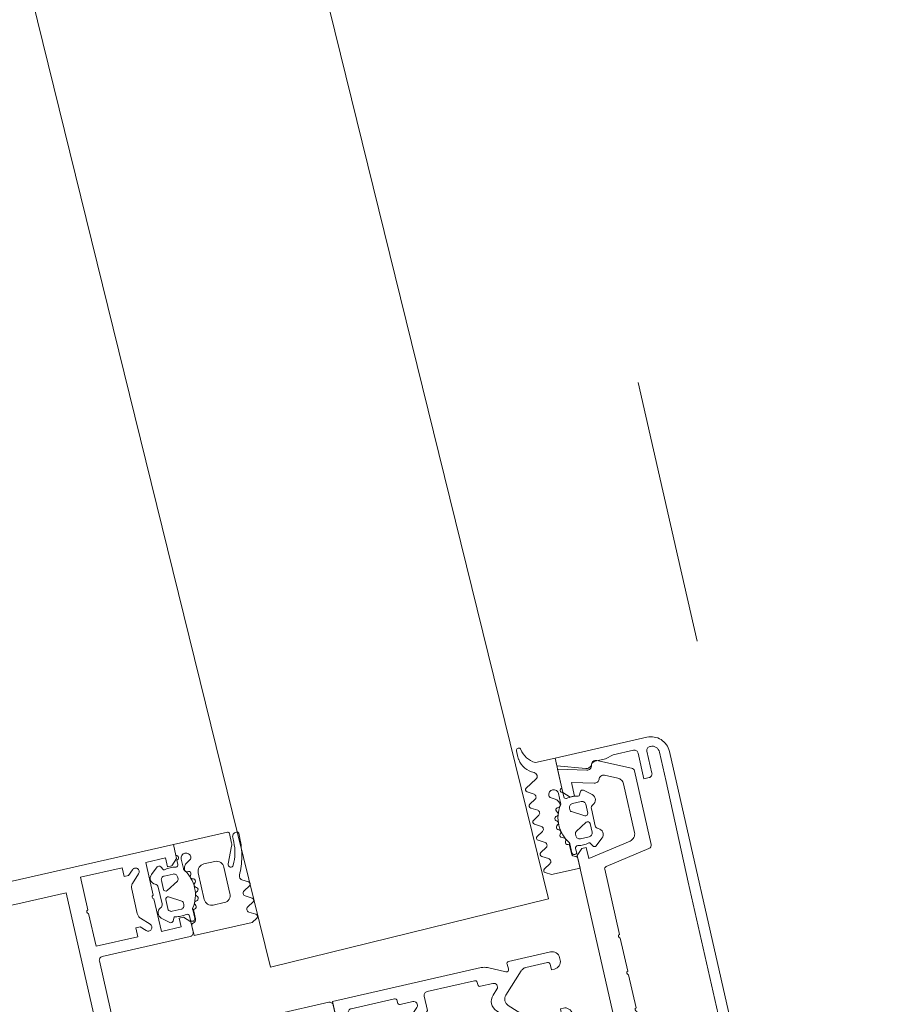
# Model space of a CAD drawing. Header units: millimetres. Extents: x -62314 to 79800, y -34032 to 28340.
# Tile 183 of 256: x 66172 to 66287, y -5586 to -5455. Entities that reach past the tile are written whole.
import ezdxf

# ---------------------------------------------------------------- set-up
doc = ezdxf.new("R2010")
doc.units = ezdxf.units.MM
doc.header["$LTSCALE"] = 508
doc.header["$PDMODE"] = 1
doc.header["$PDSIZE"] = -2
doc.linetypes.add('Dash Style-6', pattern=[1.04164, 0.625, -0.20828, 0.06943, -0.13893])
doc.layers.get('0').update_dxf_attribs({"lineweight": 0})
doc.layers.get('DEFPOINTS').update_dxf_attribs({"lineweight": 0})
for name, color, linetype, lineweight in [('(00) tekening-aanzicht grijs', 8, 'Continuous', 0), ('(00) tekening-stramien-algemeen', 7, 'Dash Style-6', 0), ('(__) constructies_materialen-t4 rubber', 7, 'Continuous', 0), ('(__) constructies_materialen-Xh4 alu producten', 140, 'Continuous', 0), ('Dimension', 7, 'Continuous', 0), ('None', 7, 'Continuous', 0)]:
    doc.layers.add(name, color=color, linetype=linetype, lineweight=lineweight)
doc.styles.add('Helvetica', font='Helvetica')
doc.dimstyles.new('KE __', dxfattribs={"dimtxt": 151.308594, "dimasz": 50.074463, "dimexe": 125, "dimexo": 500, "dimgap": 25, "dimtad": 1, "dimdec": 1, "dimtxsty": 'Helvetica', "dimblk": 'DOT', "dimblk1": 'DOT', "dimblk2": 'DOT', "dimcen": 0, "dimdle": 100, "dimazin": 0, "dimtfac": 0.8, "dimtdec": 1, "dimtix": 1, "dimtmove": 0, "dimatfit": 0, "dimldrblk": 'DOT', "dimfxl": 150, "dimfxlon": 1, "dimfrac": 2, "dimtolj": 1, "dimarcsym": 0})

# ---------------------------------------------------------------- blocks, each defined once
blk = doc.blocks.new('Group-80-1')
at = {"layer": '(__) constructies_materialen-Xh4 alu producten', "color": 1, "lineweight": 0}
for p, q in [((-28.5, 172), (28.5, 172)), ((-6.5, 80), (-17.1, 80)), ((2.7, 80), (-2.7, 80)), ((17.1, 80), (6.5, 80)), ((-17.6, 79.5), (-17.6, 67.5)), ((-3.2, 79.5), (-3.2, 72.1)), ((3.2, 72.1), (3.2, 79.5)), ((17.6, 67.5), (17.6, 79.5)), ((-5, 51.5), (-5, 78.5)), ((5, 78.5), (5, 51.5)), ((-27.24, 72.35), (-26.18, 73.41)), ((-25.47, 73.7), (-22.13, 73.7)), ((-21.42, 73.41), (-20.36, 72.35)), ((20.36, 72.35), (21.42, 73.41)), ((22.13, 73.7), (25.47, 73.7)), ((26.18, 73.41), (27.24, 72.35)), ((-2.7, 71.6), (2.7, 71.6)), ((-3.5, 51), (-4.5, 51)), ((4.5, 51), (3.5, 51))]:
    blk.add_line(p, q, dxfattribs=at)
at = {"layer": '(__) constructies_materialen-Xh4 alu producten', "color": 1, "lineweight": 0, "flags": 128}
for points in [[(-30, 170.5, -0.198912), (-29.56, 171.56, -0.198912), (-28.5, 172)], [(28.5, 172, -0.198912), (29.56, 171.56, -0.198912), (30, 170.5)], [(-24.04, 80, -0.356394), (-23.8, 80.2, -0.356394), (-23.55, 80)], [(-17.6, 79.5, -0.198912), (-17.45, 79.85, -0.198912), (-17.1, 80)], [(-6.5, 80, -0.198912), (-5.44, 79.56, -0.198912), (-5, 78.5)], [(-3.2, 79.5, -0.198912), (-3.05, 79.85, -0.198912), (-2.7, 80)], [(2.7, 80, -0.198912), (3.06, 79.85, -0.198912), (3.2, 79.5)], [(5, 78.5, -0.198912), (5.44, 79.56, -0.198912), (6.5, 80)], [(17.1, 80, -0.198912), (17.46, 79.85, -0.198912), (17.6, 79.5)], [(23.56, 80, -0.356394), (23.8, 80.2, -0.356394), (24.05, 80)], [(-26.18, 73.41, -0.098491), (-25.85, 73.63, -0.098491), (-25.47, 73.7)], [(-22.13, 73.7, -0.098491), (-21.74, 73.63, -0.098491), (-21.42, 73.41)], [(21.42, 73.41, -0.098491), (21.75, 73.63, -0.098491), (22.13, 73.7)], [(25.47, 73.7, -0.098491), (25.86, 73.63, -0.098491), (26.18, 73.41)], [(-27.24, 72.35, -0.414214), (-27.94, 72.35, -0.414214), (-27.94, 73.05)], [(-19.65, 73.05, -0.414214), (-19.65, 72.35, -0.414214), (-20.36, 72.35)], [(-2.7, 71.6, -0.198912), (-3.05, 71.75, -0.198912), (-3.2, 72.1)], [(3.2, 72.1, -0.198912), (3.06, 71.75, -0.198912), (2.7, 71.6)], [(20.36, 72.35, -0.414214), (19.66, 72.35, -0.414214), (19.66, 73.05)], [(27.95, 73.05, -0.414214), (27.95, 72.35, -0.414214), (27.24, 72.35)], [(-24.04, 71.1, -0.356394), (-23.8, 71.3, -0.356394), (-23.55, 71.1)], [(23.56, 71.1, -0.356394), (23.8, 71.3, -0.356394), (24.05, 71.1)], [(-0.86, 68.8, -0.267949), (0, 69.3, -0.267949), (0.87, 68.8)], [(-17.6, 67.5, -0.198912), (-17.74, 67.15, -0.198912), (-18.1, 67)], [(18.1, 67, -0.198912), (17.75, 67.15, -0.198912), (17.6, 67.5)], [(-4.5, 51, -0.198912), (-4.85, 51.15, -0.198912), (-5, 51.5)], [(-2.5, 52, -0.198912), (-2.79, 51.29, -0.198912), (-3.5, 51)], [(3.5, 51, -0.198912), (2.8, 51.29, -0.198912), (2.5, 52)], [(5, 51.5, -0.198912), (4.86, 51.15, -0.198912), (4.5, 51)]]:
    blk.add_lwpolyline(points, format="xyb", dxfattribs=at)
for points in [[(-24.04, 71.1), (-28.5, 71.1), (-28.5, 68.4), (-27.3, 68.4), (-27.3, 67.8), (-28.1, 67), (-30, 67), (-30, 170.5)], [(30, 170.5), (30, 67), (28.1, 67), (27.3, 67.8), (27.3, 68.4), (28.5, 68.4), (28.5, 71.1), (24.05, 71.1)], [(26.9, 82.3), (26.9, 167.7), (-26.9, 167.7), (-26.9, 82.3), (26.9, 82.3)], [(-24.04, 80), (-28.5, 80), (-28.5, 74.3), (-27.3, 74.3), (-27.3, 73.7), (-27.94, 73.05)], [(-19.65, 73.05), (-20.3, 73.7), (-20.3, 74.3), (-19.1, 74.3), (-19.1, 80), (-23.55, 80)], [(23.56, 80), (19.1, 80), (19.1, 74.3), (20.3, 74.3), (20.3, 73.7), (19.66, 73.05)], [(27.95, 73.05), (27.3, 73.7), (27.3, 74.3), (28.5, 74.3), (28.5, 80), (24.05, 80)], [(-18.1, 67), (-19.5, 67), (-20.3, 67.8), (-20.3, 68.4), (-19.1, 68.4), (-19.1, 71.1), (-23.55, 71.1)], [(23.56, 71.1), (19.1, 71.1), (19.1, 68.4), (20.3, 68.4), (20.3, 67.8), (19.5, 67), (18.1, 67)], [(-0.86, 68.8), (-2, 66.84), (-2, 64.89), (-2.5, 64.6), (-2, 64.31), (-2, 63.09), (-2.5, 62.8), (-2, 62.51), (-2, 61.29), (-2.5, 61), (-2, 60.71), (-2, 59.49), (-2.5, 59.2), (-2, 58.91), (-2, 57.69), (-2.5, 57.4), (-2, 57.11), (-2, 55.89), (-2.5, 55.6), (-2, 55.31), (-2, 54.09), (-2.5, 53.8), (-2, 53.51), (-2, 52.29), (-2.5, 52)], [(2.5, 52), (2.5, 52.95), (2, 53.24), (2, 54.46), (2.5, 54.75), (2, 55.04), (2, 56.26), (2.5, 56.55), (2, 56.84), (2, 58.06), (2.5, 58.35), (2, 58.64), (2, 59.86), (2.5, 60.15), (2, 60.44), (2, 61.66), (2.5, 61.95), (2, 62.24), (2, 63.46), (2.5, 63.75), (2, 64.04), (2, 65.26), (2.5, 65.55), (2, 65.84), (2, 66.84), (0.87, 68.8)]]:
    blk.add_lwpolyline(points, dxfattribs=at)
blk = doc.blocks.new('Group-81-1')
at = {"layer": '(__) constructies_materialen-Xh4 alu producten', "color": 1, "lineweight": 0}
for p, q in [((-25.2, 2.9), (-28.2, 2.9)), ((28.2, 2.9), (25.2, 2.9)), ((-28.7, 2.4), (-28.7, 2.3)), ((28.7, 2.3), (28.7, 2.4)), ((-27.7, 1.3), (-23.7, 1.3)), ((27.5, 0), (-27.5, 0))]:
    blk.add_line(p, q, dxfattribs=at)
at = {"layer": '(__) constructies_materialen-Xh4 alu producten', "color": 1, "lineweight": 0, "flags": 128}
for points in [[(-30, 2.5), (-30, 15), (-28.93, 15), (-27.74, 11.32)], [(27.74, 11.32), (28.93, 15), (30, 15), (30, 2.5)], [(-28.4, 9.89), (-28.4, 8.5), (-28.7, 7.38), (-28.7, 4.6)], [(28.7, 4.6), (28.7, 7.38), (28.4, 8.5), (28.4, 9.89)], [(-28.2, 4.1), (-24.7, 4.1), (-24.7, 3.4)], [(24.7, 3.4), (24.7, 4.1), (28.2, 4.1)], [(-23.7, 1.3), (-10, 1.4), (10, 1.4), (23.7, 1.3), (27.7, 1.3)]]:
    blk.add_lwpolyline(points, dxfattribs=at)
for points in [[(-28.4, 9.89, -0.131659), (-28.31, 10.24, -0.131659), (-28.05, 10.5)], [(-27.74, 11.32, -0.171859), (-27.75, 10.86, -0.171859), (-28.05, 10.5)], [(28.05, 10.5, -0.171853), (27.75, 10.86, -0.171853), (27.74, 11.32)], [(28.05, 10.5, -0.131621), (28.31, 10.24, -0.131621), (28.4, 9.89)], [(-28.2, 4.1, -0.198914), (-28.56, 4.25, -0.198914), (-28.7, 4.6)], [(28.7, 4.6, -0.198906), (28.56, 4.25, -0.198906), (28.2, 4.1)], [(-28.7, 2.4, -0.198908), (-28.56, 2.75, -0.198908), (-28.2, 2.9)], [(-24.7, 3.4, -0.198895), (-24.85, 3.05, -0.198895), (-25.2, 2.9)], [(25.2, 2.9, -0.198907), (24.85, 3.05, -0.198907), (24.7, 3.4)], [(28.2, 2.9, -0.198901), (28.56, 2.75, -0.198901), (28.7, 2.4)], [(-27.5, 0, -0.198912), (-29.27, 0.73, -0.198912), (-30, 2.5)], [(-27.7, 1.3, -0.198913), (-28.41, 1.59, -0.198913), (-28.7, 2.3)], [(30, 2.5, -0.198916), (29.27, 0.73, -0.198916), (27.5, 0)], [(28.7, 2.3, -0.198916), (28.41, 1.59, -0.198916), (27.7, 1.3)]]:
    blk.add_lwpolyline(points, format="xyb", dxfattribs=at)
blk = doc.blocks.new('Group-82-1')
at = {"layer": '(__) constructies_materialen-Xh4 alu producten', "color": 1, "lineweight": 0}
for p, q in [((-14.12, 11.85), (-5.25, 11.85)), ((-4.75, 11.85), (-0.25, 11.85)), ((0.25, 11.85), (4.75, 11.85)), ((5.25, 11.85), (14.13, 11.85)), ((-15.49, 5.51), (-14.42, 11.6)), ((14.43, 11.6), (15.5, 5.51)), ((-28.44, 9.66), (-26.45, 5.39)), ((26.46, 5.39), (28.45, 9.66)), ((-25.55, 7.48), (-26.31, 9.11)), ((26.32, 9.11), (25.55, 7.48)), ((-18.02, 6.9), (-24.64, 6.9)), ((24.65, 6.9), (18.02, 6.9)), ((-26, 5.1), (-15.99, 5.1)), ((15.99, 5.1), (26, 5.1))]:
    blk.add_line(p, q, dxfattribs=at)
at = {"layer": '(__) constructies_materialen-Xh4 alu producten', "color": 1, "lineweight": 0, "flags": 128}
for points in [[(-25.57, 10.66), (-26.36, 13.6), (-24.5, 13.6), (-24.5, 14.2), (-25.3, 15), (-28.5, 15), (-27.49, 11.26)], [(17.04, 7.73), (16, 13.6), (17.5, 13.6), (17.5, 14.2), (16.7, 15), (-16.7, 15), (-17.5, 14.2), (-17.5, 13.6), (-16, 13.6), (-17.03, 7.73)], [(27.5, 11.26), (28.5, 15), (25.3, 15), (24.5, 14.2), (24.5, 13.6), (26.37, 13.6), (25.58, 10.66)]]:
    blk.add_lwpolyline(points, dxfattribs=at)
for points in [[(-14.12, 11.85, 0.176327), (-14.32, 11.78, 0.176327), (-14.42, 11.6)], [(-4.75, 11.85, 0.350781), (-5, 12.05, 0.350781), (-5.25, 11.85)], [(0.25, 11.85, 0.350781), (0, 12.05, 0.350781), (-0.25, 11.85)], [(5.25, 11.85, 0.350781), (5, 12.05, 0.350781), (4.75, 11.85)], [(14.43, 11.6, 0.176327), (14.32, 11.78, 0.176327), (14.13, 11.85)], [(-27.98, 10.51, 0.236755), (-28.43, 10.2, 0.236755), (-28.44, 9.66)], [(-27.98, 10.51, 0.21383), (-27.57, 10.77, 0.21383), (-27.49, 11.26)], [(-25.96, 9.93, 0.190265), (-25.62, 10.22, 0.190265), (-25.57, 10.66)], [(25.58, 10.66, 0.190265), (25.63, 10.22, 0.190265), (25.96, 9.93)], [(27.5, 11.26, 0.21383), (27.58, 10.77, 0.21383), (27.99, 10.51)], [(28.45, 9.66, 0.236755), (28.43, 10.2, 0.236755), (27.99, 10.51)], [(-25.96, 9.93, 0.212969), (-26.32, 9.6, 0.212969), (-26.31, 9.11)], [(26.32, 9.11, 0.212969), (26.32, 9.6, 0.212969), (25.96, 9.93)], [(-25.55, 7.48, 0.142766), (-25.18, 7.06, 0.142766), (-24.64, 6.9)], [(-18.02, 6.9, 0.176327), (-17.37, 7.14, 0.176327), (-17.03, 7.73)], [(17.04, 7.73, 0.176327), (17.38, 7.14, 0.176327), (18.02, 6.9)], [(24.65, 6.9, 0.142766), (25.18, 7.06, 0.142766), (25.55, 7.48)], [(-26.45, 5.39, 0.142766), (-26.26, 5.18, 0.142766), (-26, 5.1)], [(-15.99, 5.1, 0.176327), (-15.66, 5.22, 0.176327), (-15.49, 5.51)], [(15.5, 5.51, 0.176327), (15.67, 5.22, 0.176327), (15.99, 5.1)], [(26, 5.1, 0.142766), (26.27, 5.18, 0.142766), (26.46, 5.39)]]:
    blk.add_lwpolyline(points, format="xyb", dxfattribs=at)
blk = doc.blocks.new('Group-83-1')
at = {"layer": '(__) constructies_materialen-t4 rubber', "color": 2, "lineweight": 0}
for p, q in [((-1.7, 61.04), (-0.86, 62.5)), ((-0.43, 61.55), (-1.15, 60.29)), ((1.16, 60.29), (0.44, 61.55)), ((0.87, 62.5), (1.71, 61.04)), ((-2.23, 57.71), (-2.04, 57.82)), ((2.05, 57.82), (2.24, 57.71)), ((-2.05, 57.18), (-2.23, 57.28)), ((2.24, 57.28), (2.06, 57.18)), ((-0.49, 49.96), (-1.42, 49.43)), ((1.43, 49.43), (0.5, 49.96)), ((3.42, 51), (5, 51)), ((5, 51), (5.01, 30.75)), ((-3.49, 48.8), (-3.49, 42.9)), ((-1.92, 49.3), (-2.99, 49.3)), ((3, 49.3), (1.93, 49.3)), ((3.5, 42.9), (3.5, 48.8)), ((-3.19, 42.6), (-2.89, 42.6)), ((-2.59, 42.3), (-2.59, 40.6)), ((2.61, 40.6), (2.61, 42.3)), ((2.91, 42.6), (3.2, 42.6)), ((-1.74, 40.24), (-1.05, 40.93)), ((1.07, 40.93), (1.75, 40.24)), ((-3.49, 38.45), (-3.49, 31.99)), ((3.5, 31.99), (3.5, 38.45)), ((-3.19, 31.69), (-2.89, 31.69)), ((2.91, 31.69), (3.2, 31.69)), ((-2.59, 31.39), (-2.59, 29.69)), ((2.61, 29.69), (2.61, 31.39)), ((-3.71, 27.66), (-4.81, 29.91)), ((-1.74, 29.34), (-1.05, 30.02)), ((1.07, 30.02), (1.75, 29.34)), ((4.82, 29.91), (3.73, 27.66)), ((-0.7, 28.35), (-3.4, 25.64)), ((3.41, 25.65), (0.71, 28.35)), ((-5, 21.29), (-4.99, 27)), ((-4.67, 27.29), (-4.01, 27.24)), ((4.03, 27.24), (4.68, 27.29)), ((5.01, 27), (5.01, 21.29)), ((-3.7, 24.94), (-3.7, 21.99)), ((3.71, 21.99), (3.71, 24.94)), ((-3.65, 20.29), (-4, 20.29)), ((4.01, 20.29), (3.66, 20.29))]:
    blk.add_line(p, q, dxfattribs=at)
at = {"layer": '(__) constructies_materialen-t4 rubber', "color": 2, "lineweight": 0, "flags": 128}
for points in [[(-0.86, 62.5, -0.267949), (0.01, 63, -0.267949), (0.87, 62.5)], [(-0.43, 61.55, -0.267935), (0.01, 61.8, -0.267935), (0.44, 61.55)], [(-2.04, 57.82, -0.006493), (-1.98, 59.12, -0.006493), (-1.9, 60.42)], [(-1.9, 60.42, -0.055381), (-1.83, 60.74, -0.055381), (-1.7, 61.04)], [(-1.35, 59.64, -0.057234), (-1.29, 59.98, -0.057234), (-1.15, 60.29)], [(1.16, 60.29, -0.057234), (1.3, 59.98, -0.057234), (1.36, 59.64)], [(1.71, 61.04, -0.055381), (1.84, 60.74, -0.055381), (1.91, 60.42)], [(1.91, 60.42, -0.006493), (1.99, 59.12, -0.006493), (2.05, 57.82)], [(-1.29, 52.29, -0.01861), (-1.46, 55.96, -0.01861), (-1.35, 59.64)], [(1.36, 59.64, -0.018611), (1.47, 55.96, -0.018611), (1.3, 52.29)], [(-2.23, 57.28, -0.267951), (-2.35, 57.5, -0.267951), (-2.23, 57.71)], [(2.24, 57.71, -0.267951), (2.36, 57.5, -0.267951), (2.24, 57.28)], [(-1.92, 52.61, -0.011432), (-2.04, 54.89, -0.011432), (-2.05, 57.18)], [(2.06, 57.18, -0.011432), (2.05, 54.89, -0.011432), (1.93, 52.61)], [(-1.92, 52.61, -0.208715), (-2.31, 51.48, -0.208715), (-3.41, 51)], [(3.42, 51, -0.208715), (2.32, 51.48, -0.208715), (1.93, 52.61)], [(1.3, 52.29, -0.198979), (0.92, 51.38, -0.198979), (0.01, 51, -0.198979), (-0.91, 51.38, -0.198979), (-1.29, 52.29)], [(-0.49, 49.96, -0.131279), (0.01, 50.1, -0.131279), (0.5, 49.96)], [(-3.49, 48.8, -0.199047), (-3.35, 49.15, -0.199047), (-2.99, 49.3)], [(-1.42, 49.43, -0.065543), (-1.66, 49.33, -0.065543), (-1.92, 49.3)], [(1.93, 49.3, -0.065543), (1.67, 49.33, -0.065543), (1.43, 49.43)], [(3, 49.3, -0.199048), (3.36, 49.15, -0.199048), (3.5, 48.8)], [(-3.19, 42.6, -0.198912), (-3.41, 42.68, -0.198912), (-3.49, 42.9)], [(-2.89, 42.6, -0.198894), (-2.68, 42.51, -0.198894), (-2.59, 42.3)], [(2.61, 42.3, -0.198931), (2.69, 42.51, -0.198931), (2.91, 42.6)], [(3.5, 42.9, -0.198912), (3.42, 42.68, -0.198912), (3.2, 42.6)], [(-1.74, 40.24, -0.303299), (-2.29, 40.13, -0.303299), (-2.59, 40.6)], [(-1.05, 40.93, -0.199063), (0.01, 41.37, -0.199063), (1.07, 40.93)], [(2.61, 40.6, -0.303353), (2.3, 40.13, -0.303353), (1.75, 40.24)], [(-0.35, 39.61, -0.199054), (0.01, 39.76, -0.199054), (0.36, 39.61)], [(-3.49, 38.45, -0.199004), (-3.35, 38.8, -0.199004), (-2.99, 38.95)], [(3, 38.95, -0.198912), (3.36, 38.8, -0.198912), (3.5, 38.45)], [(-3.19, 31.69, -0.198912), (-3.41, 31.78, -0.198912), (-3.49, 31.99)], [(-2.89, 31.69, -0.198893), (-2.68, 31.6, -0.198893), (-2.59, 31.39)], [(2.61, 31.39, -0.198931), (2.69, 31.6, -0.198931), (2.91, 31.69)], [(3.5, 31.99, -0.198912), (3.42, 31.78, -0.198912), (3.2, 31.69)], [(-4.81, 29.91, -0.054598), (-4.95, 30.32, -0.054598), (-4.99, 30.75)], [(-1.05, 30.02, -0.199047), (0.01, 30.46, -0.199047), (1.07, 30.02)], [(5.01, 30.75, -0.054549), (4.96, 30.32, -0.054549), (4.82, 29.91)], [(-1.74, 29.34, -0.303299), (-2.29, 29.23, -0.303299), (-2.59, 29.69)], [(2.61, 29.69, -0.303353), (2.3, 29.23, -0.303353), (1.75, 29.34)], [(-3.71, 27.66, -0.267953), (-3.74, 27.36, -0.267953), (-4.01, 27.24)], [(-0.7, 28.35, -0.199046), (0.01, 28.64, -0.199046), (0.71, 28.35)], [(4.03, 27.24, -0.267892), (3.75, 27.36, -0.267892), (3.73, 27.66)], [(-4.99, 27, -0.210285), (-4.9, 27.22, -0.210285), (-4.67, 27.29)], [(4.68, 27.29, -0.210208), (4.91, 27.22, -0.210208), (5.01, 27)], [(-3.7, 24.94, -0.098491), (-3.62, 25.32, -0.098491), (-3.4, 25.64)], [(3.41, 25.65, -0.098491), (3.63, 25.32, -0.098491), (3.71, 24.94)], [(-4, 20.29, -0.198942), (-4.7, 20.59, -0.198942), (-5, 21.29)], [(-3.4, 21.69, -0.198912), (-3.61, 21.78, -0.198912), (-3.7, 21.99)], [(-2.65, 21.29, -0.198912), (-2.94, 20.59, -0.198912), (-3.65, 20.29)], [(3.66, 20.29, -0.198912), (2.95, 20.59, -0.198912), (2.66, 21.29)], [(3.71, 21.99, -0.198912), (3.62, 21.78, -0.198912), (3.41, 21.69)], [(5.01, 21.29, -0.198883), (4.71, 20.59, -0.198883), (4.01, 20.29)]]:
    blk.add_lwpolyline(points, format="xyb", dxfattribs=at)
for points in [[(-4.99, 30.75), (-4.99, 51), (-3.41, 51)], [(-0.35, 39.61), (-1.01, 38.95), (-2.99, 38.95)], [(3, 38.95), (1.02, 38.95), (0.36, 39.61)], [(-3.4, 21.69), (-2.65, 21.69), (-2.65, 21.29)], [(2.66, 21.29), (2.66, 21.69), (3.41, 21.69)]]:
    blk.add_lwpolyline(points, dxfattribs=at)
blk = doc.blocks.new('45 schueco vliesgevel verticaal')
at = {"layer": 'None', "color": 7, "linetype": 'Continuous', "lineweight": 0, "transparency": 33554687}
blk.add_point((0, 0), dxfattribs=at)
at = {"layer": '(__) constructies_materialen-Xh4 alu producten', "color": 1}
for name in ['Group-80-1', 'Group-83-1', 'Group-81-1', 'Group-82-1']:
    blk.add_blockref(name, (0, 0), dxfattribs=at)
blk = doc.blocks.new('Group-141-1')
at = {"layer": '(__) constructies_materialen-t4 rubber', "color": 2, "lineweight": 0}
for p, q in [((-18.81, -16.43), (-19.64, -15.95)), ((-19.63, -17.64), (-18.82, -17.17)), ((-18.77, -18.66), (-19.63, -18.16)), ((-15.6, -18.45), (-15.6, -17.23)), ((-15, -17.04), (-15, -17.69)), ((-12.26, -17.42), (-11.29, -18.24)), ((-19.63, -19.84), (-18.77, -19.34)), ((-16.24, -19.42), (-16.44, -19.48)), ((-16.12, -18.86), (-16.05, -19)), ((-14.6, -19.3), (-14.6, -19.58)), ((-12.9, -18.8), (-14.1, -18.8)), ((-12.4, -20.5), (-12.4, -19.3)), ((-18.78, -20.86), (-19.63, -20.36)), ((-16.57, -20.56), (-16.74, -20.66)), ((-16.59, -19.97), (-16.49, -20.07)), ((-14.45, -19.84), (-12.85, -20.76)), ((-11.8, -20.05), (-11.8, -22.35)), ((-19.63, -22.04), (-18.77, -21.54)), ((-16.76, -21.17), (-16.64, -21.25)), ((-16.58, -21.74), (-16.73, -21.88)), ((-12.85, -21.64), (-14.45, -22.57)), ((-12.4, -23.1), (-12.4, -21.9)), ((-18.78, -23.06), (-19.63, -22.56)), ((-16.61, -22.38), (-16.47, -22.42)), ((-16.29, -22.88), (-16.4, -23.07)), ((-16.18, -23.47), (-16.04, -23.48)), ((-14.6, -22.83), (-14.6, -23.1)), ((-19.63, -24.24), (-18.78, -23.74)), ((-18.78, -25.25), (-19.63, -24.75)), ((-16.21, -24.68), (-16.7, -24.96)), ((-15.6, -25.3), (-15.6, -24.02)), ((-15, -24.7), (-15, -25.3)), ((-14.1, -23.6), (-12.9, -23.6)), ((-11.29, -24.17), (-12.26, -24.98)), ((-19.63, -26.44), (-18.78, -25.93)), ((-18.1, -27.83), (-19.63, -26.96)), ((-19.79, -32.07), (-19.79, -31.19))]:
    blk.add_line(p, q, dxfattribs=at)
at = {"layer": '(__) constructies_materialen-t4 rubber', "color": 2, "lineweight": 0, "flags": 128}
for points in [[(-19.64, -15.95, -0.268734), (-19.79, -15.69, -0.268734), (-19.64, -15.43)], [(-18.81, -16.43, -0.278767), (-18.59, -16.8, -0.278767), (-18.82, -17.17)], [(-15.7, -17.15, -0.182712), (-15.58, -16.82, -0.182712), (-15.26, -16.65)], [(-15.6, -17.23, -0.327116), (-15.37, -16.92, -0.327116), (-15, -17.04)], [(-15, -16.36, -0.182652), (-15.08, -16.56, -0.182652), (-15.26, -16.65)], [(-19.63, -18.16, -0.266603), (-19.78, -17.9, -0.266603), (-19.63, -17.64)], [(-14.63, -17.99, -0.229025), (-14.89, -17.93, -0.229025), (-15, -17.69)], [(-14.63, -17.99, -0.060463), (-13.88, -17.9, -0.060463), (-13.13, -18)], [(-12.71, -17.5, -0.221724), (-12.51, -17.36, -0.221724), (-12.26, -17.42)], [(-11.29, -18.24, -0.261819), (-11.01, -18.97, -0.261819), (-11.49, -19.59)], [(-18.77, -18.66, -0.242926), (-18.6, -19, -0.242926), (-18.77, -19.34)], [(-16.59, -19.97, -0.260964), (-16.65, -19.68, -0.260964), (-16.44, -19.48)], [(-15.69, -23.73, -0.155968), (-16.49, -21.17, -0.155968), (-15.66, -18.63)], [(-16.05, -19, -0.226266), (-16.05, -19.25, -0.226266), (-16.24, -19.42)], [(-16.12, -18.86, -0.260899), (-16.11, -18.57, -0.260899), (-15.86, -18.42)], [(-15.6, -18.45, -0.078353), (-15.62, -18.54, -0.078353), (-15.66, -18.63)], [(-14.6, -19.3, -0.198871), (-14.45, -18.95, -0.198871), (-14.1, -18.8)], [(-14.45, -19.84, -0.131687), (-14.56, -19.73, -0.131687), (-14.6, -19.58)], [(-12.9, -18.8, -0.198871), (-12.55, -18.95, -0.198871), (-12.4, -19.3)], [(-11.8, -20.05, -0.148069), (-11.72, -19.78, -0.148069), (-11.49, -19.59)], [(-19.63, -20.36, -0.266055), (-19.78, -20.1, -0.266055), (-19.63, -19.84)], [(-18.78, -20.86, -0.235422), (-18.61, -21.2, -0.235422), (-18.77, -21.54)], [(-16.76, -21.17, -0.260942), (-16.89, -20.91, -0.260942), (-16.74, -20.66)], [(-16.49, -20.07, -0.226265), (-16.42, -20.33, -0.226265), (-16.57, -20.56)], [(-12.4, -20.5, -0.267946), (-12.55, -20.76, -0.267946), (-12.85, -20.76)], [(-19.63, -22.56, -0.266523), (-19.78, -22.3, -0.266523), (-19.63, -22.04)], [(-16.61, -22.38, -0.260947), (-16.81, -22.16, -0.260947), (-16.73, -21.88)], [(-16.64, -21.25, -0.226321), (-16.49, -21.48, -0.226321), (-16.58, -21.74)], [(-12.85, -21.64, -0.26797), (-12.55, -21.64, -0.26797), (-12.4, -21.9)], [(-18.78, -23.06, -0.244643), (-18.61, -23.4, -0.244643), (-18.78, -23.74)], [(-16.47, -22.42, -0.226253), (-16.27, -22.61, -0.226253), (-16.29, -22.88)], [(-16.18, -23.47, -0.260887), (-16.4, -23.33, -0.260887), (-16.4, -23.07)], [(-16.04, -23.48, -0.193971), (-15.81, -23.59, -0.193971), (-15.71, -23.82)], [(-14.6, -22.83, -0.131694), (-14.56, -22.68, -0.131694), (-14.45, -22.57)], [(-14.1, -23.6, -0.198959), (-14.45, -23.46, -0.198959), (-14.6, -23.1)], [(-12.4, -23.1, -0.198958), (-12.55, -23.46, -0.198958), (-12.9, -23.6)], [(-11.49, -22.82, -0.148062), (-11.72, -22.63, -0.148062), (-11.8, -22.35)], [(-11.49, -22.82, -0.26185), (-11.01, -23.43, -0.26185), (-11.29, -24.17)], [(-19.63, -24.75, -0.265486), (-19.78, -24.5, -0.265486), (-19.63, -24.24)], [(-15.71, -23.82, -0.129812), (-15.85, -24.32, -0.129812), (-16.21, -24.68)], [(-15.69, -23.73, -0.076678), (-15.63, -23.87, -0.076678), (-15.6, -24.02)], [(-15, -24.7, -0.196818), (-14.91, -24.49, -0.196818), (-14.7, -24.4)], [(-13.13, -24.4, -0.063362), (-13.92, -24.5, -0.063362), (-14.7, -24.4)], [(-18.78, -25.25, -0.244088), (-18.61, -25.59, -0.244088), (-18.78, -25.93)], [(-16.9, -25.3, -0.131666), (-16.85, -25.1, -0.131666), (-16.7, -24.96)], [(-15.6, -25.3, -0.414214), (-16.25, -25.95, -0.414213), (-16.9, -25.3)], [(-15, -25.9, -0.414214), (-15.3, -25.6, -0.414214), (-15, -25.3)], [(-12.26, -24.98, -0.22166), (-12.51, -25.05, -0.22166), (-12.71, -24.9)], [(-19.63, -26.96, -0.266662), (-19.78, -26.7, -0.266662), (-19.63, -26.44)], [(-19.76, -30.86, -0.120772), (-19.21, -29.59, -0.120772), (-18.14, -28.72)], [(-18.1, -27.83, -0.279208), (-17.85, -28.28, -0.279208), (-18.14, -28.72)], [(-19.19, -32.12, -0.118471), (-18.7, -30.88, -0.118471), (-17.69, -30)], [(-19.79, -31.19, -0.020615), (-19.78, -31.03, -0.020615), (-19.76, -30.86)], [(-19.19, -32.12, -0.393258), (-19.51, -32.37, -0.393258), (-19.79, -32.07)]]:
    blk.add_lwpolyline(points, format="xyb", dxfattribs=at)
for points in [[(-19.64, -15.43), (-18.9, -15), (-15, -15), (-15, -16.36)], [(-15.7, -17.15), (-15.7, -18.42), (-15.86, -18.42)], [(-13.13, -18), (-13, -18), (-12.71, -17.5)], [(-12.71, -24.9), (-13, -24.4), (-13.13, -24.4)], [(-15, -25.9), (-15, -30), (-17.69, -30)]]:
    blk.add_lwpolyline(points, dxfattribs=at)
blk = doc.blocks.new('Group-142-1')
at = {"layer": 'None', "color": 7, "linetype": 'Continuous', "lineweight": 0, "transparency": 33554687}
blk.add_point((0, 0), dxfattribs=at)
at = {"layer": '(__) constructies_materialen-t4 rubber', "color": 7}
blk.add_blockref('Group-141-1', (0, 0), dxfattribs=at)
blk = doc.blocks.new('Group-144-1')
at = {"layer": '(__) constructies_materialen-t4 rubber', "color": 2, "lineweight": 0}
for p, q in [((-19.79, 32.07), (-19.79, 31.19)), ((-18.1, 27.83), (-19.63, 26.96)), ((-19.63, 26.44), (-18.78, 25.93)), ((-18.78, 25.25), (-19.63, 24.75)), ((-16.21, 24.68), (-16.7, 24.96)), ((-15.6, 25.3), (-15.6, 24.02)), ((-15, 24.7), (-15, 25.3)), ((-11.29, 24.17), (-12.26, 24.98)), ((-19.63, 24.24), (-18.78, 23.74)), ((-14.1, 23.6), (-12.9, 23.6)), ((-18.78, 23.06), (-19.63, 22.56)), ((-16.61, 22.38), (-16.47, 22.42)), ((-16.29, 22.88), (-16.4, 23.07)), ((-16.18, 23.47), (-16.04, 23.48)), ((-14.6, 22.83), (-14.6, 23.1)), ((-12.85, 21.64), (-14.45, 22.57)), ((-12.4, 23.1), (-12.4, 21.9)), ((-11.8, 20.05), (-11.8, 22.35)), ((-19.63, 22.04), (-18.77, 21.54)), ((-16.76, 21.17), (-16.64, 21.25)), ((-16.58, 21.74), (-16.73, 21.88)), ((-18.78, 20.86), (-19.63, 20.36)), ((-19.63, 19.84), (-18.77, 19.34)), ((-16.57, 20.56), (-16.74, 20.66)), ((-16.59, 19.97), (-16.49, 20.07)), ((-14.45, 19.84), (-12.85, 20.76)), ((-12.4, 20.5), (-12.4, 19.3)), ((-18.77, 18.66), (-19.63, 18.16)), ((-16.24, 19.42), (-16.44, 19.48)), ((-16.12, 18.86), (-16.05, 19)), ((-15.6, 18.45), (-15.6, 17.23)), ((-14.6, 19.3), (-14.6, 19.58)), ((-12.9, 18.8), (-14.1, 18.8)), ((-19.63, 17.64), (-18.82, 17.17)), ((-15, 17.04), (-15, 17.69)), ((-12.26, 17.42), (-11.29, 18.24)), ((-18.81, 16.43), (-19.64, 15.95))]:
    blk.add_line(p, q, dxfattribs=at)
at = {"layer": '(__) constructies_materialen-t4 rubber', "color": 2, "lineweight": 0, "flags": 128}
for points in [[(-19.19, 32.12, 0.393258), (-19.51, 32.37, 0.393258), (-19.79, 32.07)], [(-19.19, 32.12, 0.118471), (-18.7, 30.88, 0.118471), (-17.69, 30)], [(-19.79, 31.19, 0.020615), (-19.78, 31.03, 0.020615), (-19.76, 30.86)], [(-19.76, 30.86, 0.120772), (-19.21, 29.59, 0.120772), (-18.14, 28.72)], [(-18.1, 27.83, 0.279208), (-17.85, 28.28, 0.279208), (-18.14, 28.72)], [(-19.63, 26.96, 0.266662), (-19.78, 26.7, 0.266662), (-19.63, 26.44)], [(-18.78, 25.25, 0.244088), (-18.61, 25.59, 0.244088), (-18.78, 25.93)], [(-15.6, 25.3, 0.414214), (-16.25, 25.95, 0.414214), (-16.9, 25.3)], [(-16.9, 25.3, 0.131666), (-16.85, 25.1, 0.131666), (-16.7, 24.96)], [(-15, 25.9, 0.414214), (-15.3, 25.6, 0.414214), (-15, 25.3)], [(-12.26, 24.98, 0.22166), (-12.51, 25.05, 0.22166), (-12.71, 24.9)], [(-19.63, 24.75, 0.265486), (-19.78, 24.5, 0.265486), (-19.63, 24.24)], [(-18.78, 23.06, 0.244643), (-18.61, 23.4, 0.244643), (-18.78, 23.74)], [(-15.69, 23.73, 0.155968), (-16.49, 21.17, 0.155968), (-15.66, 18.63)], [(-15.71, 23.82, 0.129812), (-15.85, 24.32, 0.129812), (-16.21, 24.68)], [(-16.04, 23.48, 0.193971), (-15.81, 23.59, 0.193971), (-15.71, 23.82)], [(-15.69, 23.73, 0.076678), (-15.63, 23.87, 0.076678), (-15.6, 24.02)], [(-15, 24.7, 0.196818), (-14.91, 24.49, 0.196818), (-14.7, 24.4)], [(-13.13, 24.4, 0.063362), (-13.92, 24.5, 0.063362), (-14.7, 24.4)], [(-14.1, 23.6, 0.198959), (-14.45, 23.46, 0.198959), (-14.6, 23.1)], [(-12.4, 23.1, 0.198958), (-12.55, 23.46, 0.198958), (-12.9, 23.6)], [(-11.49, 22.82, 0.26185), (-11.01, 23.43, 0.26185), (-11.29, 24.17)], [(-19.63, 22.56, 0.266523), (-19.78, 22.3, 0.266523), (-19.63, 22.04)], [(-16.61, 22.38, 0.260947), (-16.81, 22.16, 0.260947), (-16.73, 21.88)], [(-16.47, 22.42, 0.226253), (-16.27, 22.61, 0.226253), (-16.29, 22.88)], [(-16.18, 23.47, 0.260887), (-16.4, 23.33, 0.260887), (-16.4, 23.07)], [(-14.6, 22.83, 0.131694), (-14.56, 22.68, 0.131694), (-14.45, 22.57)], [(-11.49, 22.82, 0.148062), (-11.72, 22.63, 0.148062), (-11.8, 22.35)], [(-18.78, 20.86, 0.235422), (-18.61, 21.2, 0.235422), (-18.77, 21.54)], [(-16.76, 21.17, 0.260942), (-16.89, 20.91, 0.260942), (-16.74, 20.66)], [(-16.64, 21.25, 0.226321), (-16.49, 21.48, 0.226321), (-16.58, 21.74)], [(-12.85, 21.64, 0.26797), (-12.55, 21.64, 0.26797), (-12.4, 21.9)], [(-19.63, 20.36, 0.266055), (-19.78, 20.1, 0.266055), (-19.63, 19.84)], [(-16.59, 19.97, 0.260964), (-16.65, 19.68, 0.260964), (-16.44, 19.48)], [(-16.49, 20.07, 0.226265), (-16.42, 20.33, 0.226265), (-16.57, 20.56)], [(-14.45, 19.84, 0.131687), (-14.56, 19.73, 0.131687), (-14.6, 19.58)], [(-12.4, 20.5, 0.267946), (-12.55, 20.76, 0.267946), (-12.85, 20.76)], [(-11.8, 20.05, 0.148069), (-11.72, 19.78, 0.148069), (-11.49, 19.59)], [(-18.77, 18.66, 0.242926), (-18.6, 19, 0.242926), (-18.77, 19.34)], [(-16.05, 19, 0.226266), (-16.05, 19.25, 0.226266), (-16.24, 19.42)], [(-16.12, 18.86, 0.260899), (-16.11, 18.57, 0.260899), (-15.86, 18.42)], [(-15.6, 18.45, 0.078353), (-15.62, 18.54, 0.078353), (-15.66, 18.63)], [(-14.6, 19.3, 0.198871), (-14.45, 18.95, 0.198871), (-14.1, 18.8)], [(-12.9, 18.8, 0.198871), (-12.55, 18.95, 0.198871), (-12.4, 19.3)], [(-11.29, 18.24, 0.261819), (-11.01, 18.97, 0.261819), (-11.49, 19.59)], [(-19.63, 18.16, 0.266603), (-19.78, 17.9, 0.266603), (-19.63, 17.64)], [(-18.81, 16.43, 0.278767), (-18.59, 16.8, 0.278767), (-18.82, 17.17)], [(-15.7, 17.15, 0.182712), (-15.58, 16.82, 0.182712), (-15.26, 16.65)], [(-15.6, 17.23, 0.327116), (-15.37, 16.92, 0.327116), (-15, 17.04)], [(-14.63, 17.99, 0.229025), (-14.89, 17.93, 0.229025), (-15, 17.69)], [(-14.63, 17.99, 0.060463), (-13.88, 17.9, 0.060463), (-13.13, 18)], [(-12.71, 17.5, 0.221724), (-12.51, 17.36, 0.221724), (-12.26, 17.42)], [(-19.64, 15.95, 0.268734), (-19.79, 15.69, 0.268734), (-19.64, 15.43)], [(-15, 16.36, 0.182652), (-15.08, 16.56, 0.182652), (-15.26, 16.65)]]:
    blk.add_lwpolyline(points, format="xyb", dxfattribs=at)
for points in [[(-15, 25.9), (-15, 30), (-17.69, 30)], [(-12.71, 24.9), (-13, 24.4), (-13.13, 24.4)], [(-15.7, 17.15), (-15.7, 18.42), (-15.86, 18.42)], [(-13.13, 18), (-13, 18), (-12.71, 17.5)], [(-19.64, 15.43), (-18.9, 15), (-15, 15), (-15, 16.36)]]:
    blk.add_lwpolyline(points, dxfattribs=at)
blk = doc.blocks.new('Group-145-1')
at = {"layer": 'None', "color": 7, "linetype": 'Continuous', "lineweight": 0, "transparency": 33554687}
blk.add_point((0, 0), dxfattribs=at)
at = {"layer": '(__) constructies_materialen-t4 rubber', "color": 7}
blk.add_blockref('Group-144-1', (0, 0), dxfattribs=at)
blk = doc.blocks.new('Group-146-1')
at = {"layer": '(__) constructies_materialen-t4 rubber', "color": 2, "lineweight": 0}
for p, q in [((-67, 30), (-59.6, 30)), ((-67, 28.5), (-67, 30)), ((-59.4, 29.8), (-59.4, 28.5)), ((-59.1, 28.55), (-59.1, 29.16)), ((-58.5, 29.76), (-58.4, 29.76)), ((-58.2, 29.56), (-58.2, 28.89)), ((-70.72, 26.76), (-69.74, 27.58)), ((-67, 27.29), (-67, 27.9)), ((-66.4, 27.9), (-66.4, 26.61)), ((-65.79, 27.27), (-65.3, 27.55)), ((-59.49, 28.1), (-60.47, 25.89)), ((-67.9, 26.2), (-69.1, 26.2)), ((-62.1, 26.6), (-63.6, 26.6)), ((-70.2, 22.65), (-70.2, 24.95)), ((-69.6, 25.7), (-69.6, 24.5)), ((-69.15, 24.24), (-67.55, 25.16)), ((-67.4, 25.42), (-67.4, 25.7)), ((-65.82, 26.07), (-65.97, 26.07)), ((-65.71, 25.47), (-65.6, 25.66)), ((-65.4, 24.97), (-65.53, 25.01)), ((-64.6, 25.6), (-64.6, 22)), ((-61.1, 22), (-61.1, 25.6)), ((-65.42, 24.33), (-65.28, 24.47)), ((-65.25, 23.76), (-65.37, 23.84)), ((-69.6, 23.1), (-69.6, 21.9)), ((-67.55, 22.43), (-69.15, 23.36)), ((-65.41, 22.56), (-65.51, 22.67)), ((-65.43, 23.15), (-65.26, 23.25)), ((-58.35, 22.44), (-59.2, 21.95)), ((-59.15, 23.42), (-58.35, 22.96)), ((-69.1, 21.4), (-67.9, 21.4)), ((-67.4, 21.9), (-67.4, 22.17)), ((-66.4, 21.04), (-66.4, 19.83)), ((-65.88, 21.45), (-65.95, 21.59)), ((-65.76, 22.02), (-65.56, 22.07)), ((-63.6, 21), (-62.1, 21)), ((-59.2, 21.24), (-58.35, 20.75)), ((-69.74, 20.02), (-70.72, 20.83)), ((-67, 19.64), (-67, 20.29)), ((-58.35, 20.24), (-59.2, 19.75)), ((-59.2, 19.04), (-58.35, 18.55))]:
    blk.add_line(p, q, dxfattribs=at)
at = {"layer": '(__) constructies_materialen-t4 rubber', "color": 2, "lineweight": 0, "flags": 128}
for points in [[(-59.6, 30, -0.198885), (-59.46, 29.94, -0.198885), (-59.4, 29.8)], [(-58.2, 28.89, -0.058228), (-58.49, 26.42, -0.058228), (-59.34, 24.09)], [(-59.1, 29.16, -0.198963), (-58.93, 29.58, -0.198963), (-58.5, 29.76)], [(-58.4, 29.76, -0.19905), (-58.26, 29.7, -0.19905), (-58.2, 29.56)], [(-69.74, 27.58, -0.22166), (-69.5, 27.64, -0.22166), (-69.29, 27.5)], [(-67, 28.5, -0.414214), (-66.7, 28.2, -0.414214), (-67, 27.9)], [(-66.4, 27.9, -0.414214), (-65.75, 28.55, -0.414214), (-65.1, 27.9)], [(-65.1, 27.9, -0.131666), (-65.15, 27.7, -0.131666), (-65.3, 27.55)], [(-59.1, 28.55, -0.06132), (-59.29, 27.02, -0.06132), (-59.84, 25.58)], [(-59.4, 28.5, -0.052384), (-59.42, 28.3, -0.052384), (-59.49, 28.1)], [(-70.51, 25.41, -0.26185), (-70.99, 26.03, -0.26185), (-70.72, 26.76)], [(-69.6, 25.7, -0.198958), (-69.46, 26.05, -0.198958), (-69.1, 26.2)], [(-68.87, 27, -0.063362), (-68.09, 27.1, -0.063362), (-67.3, 27)], [(-67.9, 26.2, -0.198959), (-67.55, 26.05, -0.198959), (-67.4, 25.7)], [(-67, 27.29, -0.196818), (-67.09, 27.08, -0.196818), (-67.3, 27)], [(-66.31, 26.33, -0.076678), (-66.38, 26.46, -0.076678), (-66.4, 26.61)], [(-66.31, 26.33, -0.155968), (-65.51, 23.77, -0.155968), (-66.34, 21.22)], [(-66.29, 26.42, -0.129812), (-66.15, 26.91, -0.129812), (-65.79, 27.27)], [(-65.97, 26.07, -0.193971), (-66.2, 26.18, -0.193971), (-66.29, 26.42)], [(-64.6, 25.6, -0.198912), (-64.31, 26.3, -0.198912), (-63.6, 26.6)], [(-62.1, 26.6, -0.198912), (-61.39, 26.3, -0.198912), (-61.1, 25.6)], [(-70.51, 25.41, -0.148062), (-70.29, 25.22, -0.148062), (-70.2, 24.95)], [(-67.4, 25.42, -0.131694), (-67.44, 25.27, -0.131694), (-67.55, 25.16)], [(-65.82, 26.07, -0.260887), (-65.6, 25.92, -0.260887), (-65.6, 25.66)], [(-65.53, 25.01, -0.226253), (-65.73, 25.2, -0.226253), (-65.71, 25.47)], [(-65.4, 24.97, -0.260947), (-65.2, 24.75, -0.260947), (-65.28, 24.47)], [(-59.84, 25.58, -0.403832), (-60.31, 25.43, -0.403832), (-60.47, 25.89)], [(-69.15, 24.24, -0.26797), (-69.45, 24.24, -0.26797), (-69.6, 24.5)], [(-65.37, 23.84, -0.226321), (-65.51, 24.07, -0.226321), (-65.42, 24.33)], [(-65.25, 23.76, -0.260942), (-65.11, 23.5, -0.260942), (-65.26, 23.25)], [(-59.15, 23.42, -0.187268), (-59.37, 23.72, -0.187268), (-59.34, 24.09)], [(-70.2, 22.65, -0.148069), (-70.29, 22.37, -0.148069), (-70.51, 22.18)], [(-69.6, 23.1, -0.267946), (-69.45, 23.36, -0.267946), (-69.15, 23.36)], [(-67.55, 22.43, -0.131687), (-67.44, 22.32, -0.131687), (-67.4, 22.17)], [(-65.51, 22.67, -0.226265), (-65.59, 22.93, -0.226265), (-65.43, 23.15)], [(-65.41, 22.56, -0.260964), (-65.35, 22.27, -0.260964), (-65.56, 22.07)], [(-58.35, 22.96, -0.267966), (-58.2, 22.7, -0.267966), (-58.35, 22.44)], [(-70.72, 20.83, -0.261819), (-70.99, 21.57, -0.261819), (-70.51, 22.18)], [(-69.1, 21.4, -0.198871), (-69.46, 21.54, -0.198871), (-69.6, 21.9)], [(-67.4, 21.9, -0.198871), (-67.55, 21.54, -0.198871), (-67.9, 21.4)], [(-66.4, 21.04, -0.078353), (-66.39, 21.14, -0.078353), (-66.34, 21.22)], [(-65.88, 21.45, -0.260899), (-65.89, 21.16, -0.260899), (-66.15, 21.02)], [(-65.95, 21.59, -0.226266), (-65.96, 21.85, -0.226266), (-65.76, 22.02)], [(-63.6, 21, -0.198912), (-64.31, 21.29, -0.198912), (-64.6, 22)], [(-61.1, 22, -0.198912), (-61.39, 21.29, -0.198912), (-62.1, 21)], [(-59.2, 21.24, -0.267956), (-59.4, 21.6, -0.267956), (-59.2, 21.95)], [(-69.29, 20.1, -0.221724), (-69.5, 19.95, -0.221724), (-69.74, 20.02)], [(-67.37, 20.58, -0.060463), (-68.12, 20.5, -0.060463), (-68.87, 20.6)], [(-67.37, 20.58, -0.229025), (-67.11, 20.52, -0.229025), (-67, 20.29)], [(-66.4, 19.83, -0.327116), (-66.63, 19.51, -0.327116), (-67, 19.64)], [(-66.3, 19.74, -0.182712), (-66.43, 19.41, -0.182712), (-66.74, 19.25)], [(-59.2, 19.04, -0.267925), (-59.4, 19.39, -0.267925), (-59.2, 19.75)], [(-58.35, 20.75, -0.267966), (-58.2, 20.5, -0.267966), (-58.35, 20.24)], [(-67, 18.95, -0.182652), (-66.93, 19.15, -0.182652), (-66.74, 19.25)], [(-58.35, 18.55, -0.267966), (-58.2, 18.29, -0.267966), (-58.35, 18.03)]]:
    blk.add_lwpolyline(points, format="xyb", dxfattribs=at)
for points in [[(-69.29, 27.5), (-69, 27), (-68.87, 27)], [(-66.3, 19.74), (-66.3, 21.02), (-66.15, 21.02)], [(-68.87, 20.6), (-69, 20.6), (-69.29, 20.1)], [(-58.35, 18.03), (-59.1, 17.6), (-67, 17.6), (-67, 18.95)]]:
    blk.add_lwpolyline(points, dxfattribs=at)
blk = doc.blocks.new('Group-147-1')
at = {"layer": '(__) constructies_materialen-t4 rubber', "color": 7}
blk.add_blockref('Group-146-1', (0, 0), dxfattribs=at)
at = {"layer": 'None', "color": 17, "transparency": 33554687}
for name in ['Group-145-1', 'Group-142-1']:
    blk.add_blockref(name, (0, 0), dxfattribs=at)
at = {"layer": 'None', "color": 7, "transparency": 33554687, "rotation": 90}
blk.add_blockref('45 schueco vliesgevel verticaal', (0, 0), dxfattribs=at)
blk = doc.blocks.new('Symbol-7')
at = {"layer": 'None', "color": 17, "transparency": 33554687}
blk.add_blockref('Group-147-1', (0, 0), dxfattribs=at)
blk = doc.blocks.new('_Dot')
at = {"color": 0, "linetype": 'ByBlock', "lineweight": -2}
blk.add_line((-0.5, 0), (-1, 0), dxfattribs=at)
at = {"color": 0, "linetype": 'ByBlock', "const_width": 0.5}
blk.add_lwpolyline([(-0.25, 0, 1), (0.25, 0, 1)], format="xyb", close=True, dxfattribs=at)
blk = doc.blocks.new('*D289')
at = {"layer": 'DEFPOINTS', "color": 0, "transparency": 33554687}
for p in [(14387, 2326.5), (13301.37, 1781.04), (14792.1, 1520.25)]:
    blk.add_point(p, dxfattribs=at)
at = {"layer": 'Dimension', "color": 0, "lineweight": -2, "transparency": 33554687}
for p, q in [((14724.75, 1654.28), (14848.22, 1408.55)), ((13751.21, 997.26), (14747.35, 1497.77)), ((13639.12, 1108.82), (13762.59, 863.09))]:
    blk.add_line(p, q, dxfattribs=at)
at = {"layer": 'Dimension', "color": 0, "lineweight": -2, "xscale": 50.07446289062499, "yscale": 50.07446289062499, "zscale": 50.07446289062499}
for p, rotation in [((14792.1, 1520.25), 26.67683171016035), ((13706.47, 974.78), 206.6768317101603)]:
    blk.add_blockref('_Dot', p, dxfattribs=dict(at, rotation=rotation))
at = {"layer": 'Dimension', "color": 0, "lineweight": 0, "transparency": 33554687, "insert": (14226.69, 1292.49), "char_height": 75.654, "attachment_point": 5, "rotation": 26.6768, "style": 'Helvetica'}
blk.add_mtext('\\A1;1215', dxfattribs=at)
blk = doc.blocks.new('*D298')
at = {"layer": 'DEFPOINTS', "color": 0, "transparency": 33554687}
for p in [(15451.43, 2912.32), (14386.21, 2328), (15885.39, 2121.23)]:
    blk.add_point(p, dxfattribs=at)
at = {"layer": 'Dimension', "color": 0, "lineweight": -2, "transparency": 33554687}
for p, q in [((15813.25, 2252.74), (15945.5, 2011.63)), ((14864.07, 1560.99), (15841.48, 2097.14)), ((14748.03, 1668.42), (14880.28, 1427.31))]:
    blk.add_line(p, q, dxfattribs=at)
at = {"layer": 'Dimension', "color": 0, "lineweight": -2, "xscale": 50.07446289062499, "yscale": 50.07446289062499, "zscale": 50.07446289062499}
for p, rotation in [((15885.39, 2121.23), 28.7468317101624), ((14820.17, 1536.9), 208.7468317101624)]:
    blk.add_blockref('_Dot', p, dxfattribs=dict(at, rotation=rotation))
at = {"layer": 'Dimension', "color": 0, "lineweight": 0, "transparency": 33554687, "insert": (15328.57, 1873.19), "char_height": 75.654, "attachment_point": 5, "rotation": 28.7468, "style": 'Helvetica'}
blk.add_mtext('\\A1;1215', dxfattribs=at)
blk = doc.blocks.new('Stramien blok B')
at = {"layer": '(00) tekening-stramien-algemeen', "color": 2, "lineweight": 0, "transparency": 33554687}
blk.add_arc((35700.81, -3868.71), 33612.33, 18.044708, 49.822253, dxfattribs=at)
blk = doc.blocks.new('bu-b-10')
at = {"layer": 'None', "color": 17, "lineweight": 0, "transparency": 33554687, "flags": 128}
blk.add_lwpolyline([(15412.79, 2957.01), (15431.12, 2923.72), (14388.25, 2349.76), (14369.92, 2383.06)], close=True, dxfattribs=at)
at = {"layer": 'None', "color": 17, "transparency": 33554687, "rotation": 297.7916249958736}
blk.add_blockref('Symbol-7', (14387, 2326.5), dxfattribs=at)
at = {"layer": 'Dimension', "color": 17, "lineweight": 0, "transparency": 33554687}
for p1, p2, picture, middle in [((14386.21, 2328), (15451.43, 2912.32), '*D298', (15328.57, 1873.19)), ((13301.37, 1781.04), (14387, 2326.5), '*D289', (14226.69, 1292.49))]:
    dim = blk.add_aligned_dim(p1=p1, p2=p2, distance=-902.3, dimstyle='KE __', override={"dimtxt": 75.654297, "dimgap": 12.5, "dimdec": 0, "dimpost": '<>', "dimtxsty": 'Helvetica', "dimtmove": 2}, dxfattribs=at)
    dim.commit()
    dim.dimension.update_dxf_attribs({"geometry": picture, "text_midpoint": middle})
blk = doc.blocks.new('blok B 01 (2D)')
at = {"layer": '(00) tekening-aanzicht grijs', "color": 17, "lineweight": 0, "transparency": 33554687, "flags": 128}
blk.add_lwpolyline([(67147.1, 17815), (67147.15, 17815, 0.120217), (58755.98, 30980.72), (59001.11, 31046.44), (59684.33, 30368.24), (59885.21, 30565.97, -0.112264), (67637.51, 17925.97, -0.000404), (67654.79, 17874.82), (67653.59, 17874.13, -0.068823), (67693, 17589.15), (67693, 8520.64), (67193, 8520.64), (67193, 17589.15, 0.081822), (67163.93, 17765.58)], format="xyb", dxfattribs=at)
at = {"layer": 'None', "color": 17, "lineweight": 0, "transparency": 33554687, "flags": 128}
blk.add_lwpolyline([(67854.77, 18398.59, 0.109455), (60141.36, 30818.11)], format="xyb", dxfattribs=at)
at = {"layer": 'None', "color": 17, "transparency": 33554687, "rotation": 90}
blk.add_blockref('bu-b-10', (68046.99, 8444.05), dxfattribs=at)

msp = doc.modelspace()

# ---------------------------------------------------------------- block references
at = {"layer": 'None', "color": 17, "transparency": 33554687}
for name, p, rotation in [('blok B 01 (2D)', (-3125.94, -10622.93), 344.9999999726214), ('Stramien blok B', (0, 0), 344.9999645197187)]:
    msp.add_blockref(name, p, dxfattribs=dict(at, rotation=rotation))

doc.saveas('drawing.dxf')
